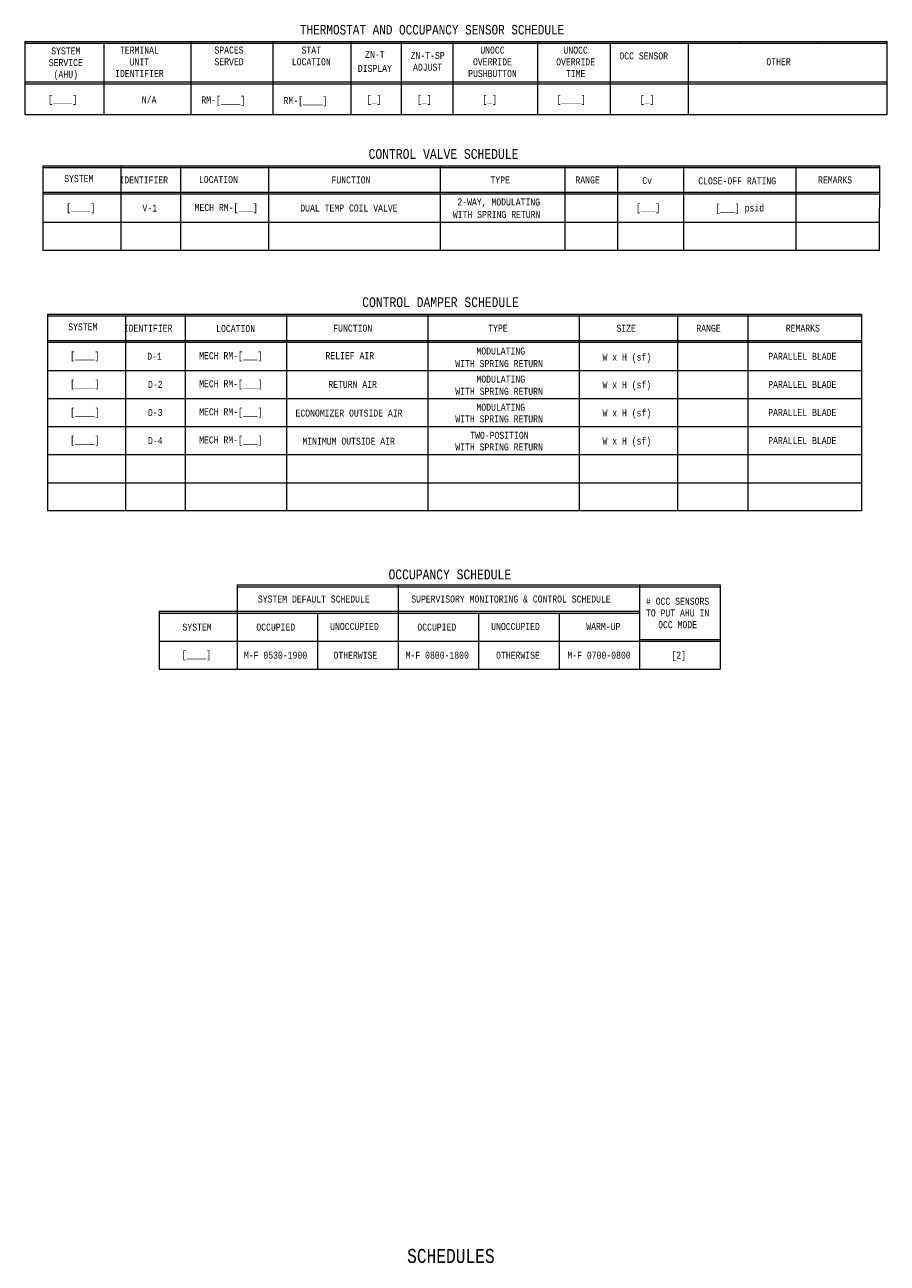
# Model space of a CAD drawing. Header units: inches. Extents: x 9.9 to 32.1, y 0.4 to 18.2.
import ezdxf
from ezdxf.enums import TextEntityAlignment as Align

# ---------------------------------------------------------------- set-up
doc = ezdxf.new("R2010")
doc.units = ezdxf.units.IN
doc.header["$MEASUREMENT"] = 0
doc.layers.add('M-ANNO-TEXT', color=2, linetype='Continuous', lineweight=30)
doc.layers.add('M-DIAG-GRPH', color=6, linetype='Continuous', lineweight=13)
doc.styles.add('CONTROLTXT', font='monotxt.shx', dxfattribs={"width": 0.8, "height": 0.125})

msp = doc.modelspace()

# ---------------------------------------------------------------- linework, layer by layer
at = {"layer": 'M-DIAG-GRPH'}
for p, q in [((9.898, 17.961), (22.174, 17.961)), ((9.898, 17.961), (9.898, 16.923)), ((9.898, 17.936), (22.174, 17.936)), ((11.023, 17.961), (11.023, 16.923)), ((12.26, 17.961), (12.26, 16.923)), ((13.431, 17.961), (13.431, 16.923)), ((14.539, 17.961), (14.539, 16.923)), ((15.254, 17.961), (15.254, 16.923)), ((15.993, 17.961), (15.993, 16.923)), ((17.198, 17.961), (17.198, 16.923)), ((18.232, 17.961), (18.232, 16.923)), ((19.341, 17.961), (19.341, 16.923)), ((20.086, 17.961), (20.086, 17.936)), ((21.195, 17.961), (21.195, 17.936)), ((22.174, 16.923), (22.174, 17.961)), ((9.898, 17.385), (22.174, 17.385)), ((9.898, 17.36), (21.065, 17.36)), ((12.26, 17.385), (13.369, 17.385)), ((19.341, 17.36), (22.174, 17.36)), ((9.898, 16.923), (22.174, 16.923)), ((10.156, 16.19), (10.156, 14.99)), ((10.156, 16.165), (11.289, 16.165)), ((11.257, 16.19), (22.068, 16.19)), ((11.266, 16.19), (11.266, 14.99)), ((11.27, 16.165), (22.067, 16.165)), ((12.116, 16.19), (12.116, 14.99)), ((13.365, 16.19), (13.365, 14.99)), ((15.811, 16.19), (15.811, 14.99)), ((17.584, 16.19), (17.584, 14.99)), ((18.334, 16.19), (18.334, 14.99)), ((19.274, 16.19), (19.274, 14.99)), ((20.874, 16.19), (20.874, 14.99)), ((22.065, 14.99), (22.068, 16.19)), ((10.156, 15.815), (22.067, 15.815)), ((10.156, 15.79), (22.067, 15.79)), ((10.156, 15.39), (22.066, 15.39)), ((10.156, 14.99), (22.065, 14.99)), ((10.221, 14.079), (10.221, 11.279)), ((10.221, 14.054), (21.806, 14.054)), ((11.331, 14.056), (11.331, 11.279)), ((12.181, 14.079), (12.181, 11.279)), ((13.623, 14.079), (13.623, 11.279)), ((15.633, 14.079), (15.633, 11.279)), ((17.789, 14.079), (17.789, 11.279)), ((19.189, 14.079), (19.189, 11.279)), ((20.19, 14.079), (20.19, 11.279)), ((10.221, 13.704), (21.806, 13.704)), ((10.221, 13.679), (21.806, 13.679)), ((10.221, 13.279), (21.806, 13.279)), ((10.221, 12.879), (21.806, 12.879)), ((10.221, 12.479), (21.806, 12.479)), ((10.221, 12.079), (21.806, 12.079)), ((10.221, 11.679), (21.806, 11.679)), ((12.92, 10.223), (19.795, 10.223)), ((12.92, 10.223), (12.92, 9.023)), ((12.92, 10.198), (19.795, 10.198)), ((15.212, 10.223), (15.212, 9.023)), ((18.649, 10.223), (18.649, 9.023)), ((19.795, 10.223), (19.795, 9.023)), ((11.81, 9.848), (18.649, 9.848)), ((11.81, 9.848), (11.81, 9.023)), ((11.81, 9.823), (18.649, 9.823)), ((14.066, 9.823), (14.066, 9.023)), ((16.358, 9.823), (16.358, 9.023)), ((17.503, 9.823), (17.503, 9.023)), ((11.81, 9.423), (19.795, 9.423)), ((18.649, 9.448), (19.795, 9.448)), ((11.81, 9.023), (19.795, 9.023))]:
    msp.add_line(p, q, dxfattribs=at)
at = {"layer": 'M-DIAG-GRPH', "flags": 128}
for points in [[(10.156, 16.19), (11.276, 16.19)], [(10.221, 14.079), (21.806, 14.079), (21.806, 11.279), (10.221, 11.279)]]:
    msp.add_lwpolyline(points, dxfattribs=at)

# ---------------------------------------------------------------- texts
at = {"layer": 'M-ANNO-TEXT', "style": 'CONTROLTXT', "width": 0.8}
msp.add_text('THERMOSTAT AND OCCUPANCY SENSOR SCHEDULE', height=0.1358, dxfattribs=at).set_placement((13.815, 18.061))
for s, p in [('[____]', (10.437, 17.14)), ('N/A', (11.668, 17.132)), ('[_]', (14.87, 17.14)), ('[_]', (15.585, 17.14)), ('[_]', (16.516, 17.14)), ('[____]', (17.675, 17.14)), ('[_]', (18.755, 17.14)), ('SYSTEM', (10.667, 16.01)), ('IDENTIFIER', (11.591, 15.99)), ('FUNCTION', (14.541, 15.99)), ('TYPE', (16.665, 15.99)), ('RANGE', (17.909, 15.99)), ('Cv', (18.757, 15.982)), ('CLOSE-OFF RATING', (20.038, 15.977)), ('REMARKS', (21.432, 15.99)), ('2-WAY, MODULATING', (16.644, 15.676)), ('[____]', (10.695, 15.598)), ('V-1', (11.677, 15.59)), ('MECH RM-[___]', (12.765, 15.598)), ('DUAL TEMP COIL VALVE', (14.512, 15.59)), ('WITH SPRING RETURN', (16.614, 15.498)), ('[___]', (18.77, 15.598)), ('[___] psid', (20.075, 15.591)), ('SYSTEM', (10.724, 13.899)), ('FUNCTION', (14.566, 13.879)), ('SIZE', (18.458, 13.879)), ('RANGE', (19.63, 13.879)), ('REMARKS', (20.973, 13.879)), ('IDENTIFIER', (11.653, 13.879)), ('TYPE', (16.633, 13.879)), ('MODULATING', (16.673, 13.554)), ('[____]', (10.752, 13.488)), ('D-1', (11.745, 13.479)), ('MECH RM-[___]', (12.83, 13.488)), ('RELIEF AIR', (14.524, 13.488)), ('WITH SPRING RETURN', (16.649, 13.375)), ('W x H (sf)', (18.468, 13.467)), ('PARALLEL BLADE', (20.965, 13.479)), ('[____]', (10.752, 13.088)), ('D-2', (11.756, 13.079)), ('MECH RM-[___]', (12.83, 13.088)), ('RETURN AIR', (14.564, 13.079)), ('MODULATING', (16.673, 13.154)), ('W x H (sf)', (18.468, 13.073)), ('PARALLEL BLADE', (20.965, 13.079)), ('WITH SPRING RETURN', (16.649, 12.981)), ('[____]', (10.752, 12.688)), ('D-3', (11.755, 12.679)), ('MECH RM-[___]', (12.83, 12.688)), ('ECONOMIZER OUTSIDE AIR', (14.513, 12.67)), ('MODULATING', (16.673, 12.754)), ('W x H (sf)', (18.468, 12.673)), ('PARALLEL BLADE', (20.965, 12.679)), ('WITH SPRING RETURN', (16.649, 12.588)), ('[____]', (10.752, 12.288)), ('MECH RM-[___]', (12.83, 12.288)), ('TWO-POSITION', (16.654, 12.354)), ('D-4', (11.756, 12.279)), ('MINIMUM OUTSIDE AIR', (14.508, 12.27)), ('WITH SPRING RETURN', (16.649, 12.188)), ('W x H (sf)', (18.468, 12.273)), ('PARALLEL BLADE', (20.965, 12.279)), ('SYSTEM DEFAULT SCHEDULE', (14.012, 10.023)), ('SUPERVISORY MONITORING & CONTROL SCHEDULE', (16.818, 10.023)), ('SYSTEM', (12.35, 9.623)), ('OCCUPIED', (13.471, 9.623)), ('UNOCCUPIED', (14.591, 9.632)), ('OCCUPIED', (15.763, 9.623)), ('UNOCCUPIED', (16.883, 9.632)), ('WARM-UP', (18.133, 9.632)), ('[____]', (12.341, 9.232)), ('M-F 0530-1900', (13.467, 9.223)), ('OTHERWISE', (14.604, 9.223)), ('M-F 0800-1800', (15.769, 9.223)), ('OTHERWISE', (16.918, 9.223)), ('M-F 0700-0800', (18.072, 9.223)), ('[2]', (19.206, 9.223))]:
    msp.add_text(s, height=0.1, dxfattribs=at).set_placement(p, align=Align.MIDDLE_CENTER)
for s, p in [('CONTROL VALVE SCHEDULE', (15.858, 16.29)), ('CONTROL DAMPER SCHEDULE', (15.816, 14.179)), ('OCCUPANCY SCHEDULE', (15.948, 10.303))]:
    msp.add_text(s, height=0.14, dxfattribs=at).set_placement(p, align=Align.CENTER)
at = {"layer": 'M-ANNO-TEXT', "linetype": 'Continuous', "style": 'CONTROLTXT', "width": 0.8}
msp.add_text('SCHEDULES', height=0.2, dxfattribs=at).set_placement((15.963, 0.57), align=Align.CENTER)
at = {"layer": 'M-ANNO-TEXT', "char_height": 0.1, "style": 'CONTROLTXT'}
for s, insert, width, attachment_point in [('\\H1.000000x;\\W0.800000;TERMINAL UNIT IDENTIFIER', (11.529, 17.671), 0.8, 5), ('\\H1.000000x;\\W0.800000;SPACES SERVED', (12.805, 17.755), 0.8, 5), ('\\H1.000000x;\\W0.800000;STAT LOCATION', (13.976, 17.755), 0.8, 5), ('\\H1.000000x;\\W0.800000;ZN-T-SP ADJUST', (15.632, 17.678), 0.8, 5), ('\\H1.000000x;\\W0.800000;UNOCC OVERRIDE PUSHBUTTON', (16.555, 17.671), 0.8, 5), ('\\H1.000000x;\\W0.800000;SYSTEM SERVICE (AHU)', (10.482, 17.645), 0.8, 5), ('\\H1.000000x;\\W0.800000;UNOCC OVERRIDE TIME', (17.739, 17.671), 0.8, 5), ('\\H1.000000x;\\W0.800000;OCC SENSOR', (18.708, 17.755), 0.8, 5), ('\\H1.000000x;\\W0.800000;OTHER', (20.627, 17.672), 0.8, 5), ('\\H1.000000x;\\W0.800000;RM-[____]', (12.412, 17.178), 0.8, 1), ('\\H1.000000x;\\W0.800000;RM-[____]', (13.582, 17.17), 0.8, 1), ('\\H1.000000x;\\W0.800000;LOCATION', (12.654, 15.995), 0.8, 5), ('\\H1.000000x;\\W0.800000;LOCATION', (12.899, 13.873), 0.8, 5), ('\\H1.000000x;\\W0.800000;# OCC SENSORS TO PUT AHU IN OCC MODE', (19.19, 9.824), 1.00511, 5)]:
    msp.add_mtext(s, dxfattribs=dict(at, insert=insert, width=width, attachment_point=attachment_point))
at = {"layer": 'M-ANNO-TEXT', "insert": (14.881, 17.677), "char_height": 0.1, "attachment_point": 5, "line_spacing_factor": 1.2, "style": 'CONTROLTXT'}
msp.add_mtext('\\H1x;\\W0.8;ZN-T\\PDISPLAY', dxfattribs=at)

doc.saveas('drawing.dxf')
